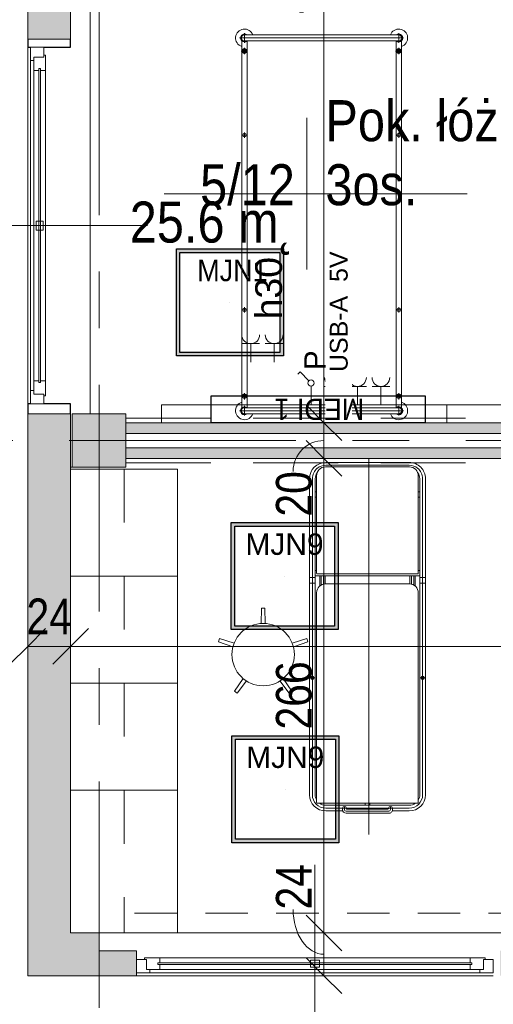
# Model space of a CAD drawing. Header units: centimetres. Extents: x -1631 to 21770, y -8842 to 3590.
# Tile 3 of 150: x -1257 to -992, y 92 to 644. Entities that reach past the tile are written whole.
import ezdxf

# ---------------------------------------------------------------- set-up
doc = ezdxf.new("R2010")
doc.units = ezdxf.units.CM
for name, pattern in [('Dash', [60, 30, -30]), ('Oś', [222.25, 127, -31.75, 31.75, -31.75]), ('Ponad', [39.688, 23.813, -15.875]), ('Ukryte', [71.438, 47.625, -23.813])]:
    doc.linetypes.add(name, pattern=pattern)
for name, color, linetype, lineweight in [('A-ANNO-DIMS', 211, 'Continuous', 13), ('A-ANNO-DIMS-100', 211, 'Continuous', 13), ('A-ANNO-NOTE', 131, 'Continuous', 9), ('A-AREA-IDEN', 2, 'Continuous', 13), ('A-DETL-HDLN', 90, 'Ukryte', 9), ('A-DETL-THIN', 151, 'Continuous', 9), ('A-FLOR-OVHD', 1, 'Ponad', 9), ('A-GLAZ', 151, 'Continuous', 13), ('A-GLAZ-IDEN', 152, 'Continuous', 13), ('A-WALL', 113, 'Continuous', 13), ('A-WALL-PATT', 111, 'Continuous', 13), ('I-FURN', 30, 'Continuous', 9), ('Q-SPCQ', 91, 'Continuous', 9), ('S-COLS', 52, 'Continuous', 13), ('S-GRID', 1, 'Continuous', 13)]:
    doc.layers.add(name, color=color, linetype=linetype, lineweight=lineweight)
doc.layers.add('E_oprawy', color=12, linetype='Continuous')
doc.styles.add('Arial', font='arial.ttf', dxfattribs={"width": 0.9, "height": 18})
doc.styles.add('Arial Narrow_5', font='ARIALN.TTF', dxfattribs={"height": 20})
doc.styles.add('Arial_11', font='arial.ttf', dxfattribs={"width": 0.85, "height": 23})
doc.styles.add('Arial_13', font='arial.ttf', dxfattribs={"height": 0.2})
doc.styles.add('Arial_4', font='arial.ttf', dxfattribs={"height": 10})
doc.styles.add('Arial_5', font='arial.ttf', dxfattribs={"height": 12})
doc.styles.add('Arial_6', font='arial.ttf', dxfattribs={"height": 15})
doc.dimstyles.new('Diagonal_1_100__0__wewnętrzne', dxfattribs={"dimscale": 30.48, "dimtxt": 20.468619, "dimasz": 0.656168, "dimexe": 0.164042, "dimexo": 0.0625, "dimgap": 0.032808, "dimtad": 1, "dimdec": 0, "dimdsep": 46, "dimtxsty": 'Arial Narrow_5', "dimblk1": 'OBLIQUE', "dimblk2": 'OBLIQUE', "dimsah": 1, "dimcen": 0.09, "dimazin": 0, "dimtfac": 1, "dimtdec": 4, "dimtix": 1, "dimtmove": 1, "dimatfit": 3, "dimfxl": 0, "dimtvp": 1, "dimtolj": 1, "dimtzin": 0, "dimarcsym": 0})
doc.dimstyles.new('Diagonal_1_100__0__wewnętrzne_1', dxfattribs={"dimscale": 30.48, "dimtxt": 20.468619, "dimasz": 0.656168, "dimexe": 0.164042, "dimexo": 0.0625, "dimgap": 0.032808, "dimtad": 1, "dimdec": 0, "dimdsep": 46, "dimtxsty": 'Arial Narrow_5', "dimblk1": 'OBLIQUE', "dimblk2": 'OBLIQUE', "dimsah": 1, "dimcen": 0.09, "dimazin": 0, "dimtfac": 1, "dimtdec": 4, "dimtix": 1, "dimtmove": 0, "dimatfit": 3, "dimfxl": 0, "dimtvp": 1, "dimtolj": 1, "dimtzin": 0, "dimarcsym": 0})
doc.dimstyles.new('Diagonal_1_100__0__wewnętrzne_2', dxfattribs={"dimscale": 30.48, "dimtxt": 20.468619, "dimasz": 0.656168, "dimexe": 0.164042, "dimexo": 0.0625, "dimgap": 0.032808, "dimtad": 1, "dimdec": 0, "dimdsep": 46, "dimtxsty": 'Arial Narrow_5', "dimblk1": 'OBLIQUE', "dimblk2": 'OBLIQUE', "dimsah": 1, "dimcen": 0.09, "dimazin": 0, "dimtfac": 1, "dimtdec": 4, "dimtix": 1, "dimtmove": 2, "dimatfit": 3, "dimfxl": 0, "dimtvp": 1, "dimtolj": 1, "dimtzin": 0, "dimarcsym": 0})

# ---------------------------------------------------------------- blocks, each defined once
blk = doc.blocks.new('M_Concrete-Square-Column - 300 x 300mm-1794509-5_piętro III __10_50 m_ - stan projektowany')
at = {"layer": 'S-COLS', "lineweight": 9}
blk.add_hatch(color=254, dxfattribs=at).paths.add_polyline_path([(15, -15), (15, 15), (-15, 15), (-15, -15)], flags=0)
for p, q in [((15, 15), (-15, 15)), ((-15, 15), (-15, -15)), ((15, -15), (15, 15)), ((-15, -15), (15, -15))]:
    blk.add_line(p, q, dxfattribs=at)
blk = doc.blocks.new('łóżko 195x90 typ FAMED _102039_ - łóżko 195x90 typ FAMED _102039_-1233017-5_piętro III __10_50 m_ - stan projektowany')
at = {"layer": 'I-FURN'}
for p, q in [((-43.25, 101.53), (-43.25, 106.98)), ((-43.25, 105.95), (43.25, 105.95)), ((43.25, 101.53), (43.25, 106.98)), ((45.97, 104.25), (-45.98, 104.25)), ((-44.75, -103.1), (-44.75, 102.61)), ((-43.25, 102.55), (43.25, 102.55)), ((-41.75, 102.55), (-41.75, -103.1)), ((41.75, 102.61), (41.75, -103.05)), ((44.75, -103.1), (44.75, 102.61)), ((-45, 96.93), (-41.5, 96.93)), ((-43.25, 95.18), (-43.25, 98.68)), ((45, 96.93), (41.5, 96.93)), ((43.25, 95.18), (43.25, 98.68)), ((-44.75, 49.81), (-41.75, 49.81)), ((-43.25, 48.31), (-43.25, 51.31)), ((44.75, 49.81), (41.75, 49.81)), ((43.25, 48.31), (43.25, 51.31)), ((-44.75, -48.19), (-41.75, -48.19)), ((-43.25, -49.69), (-43.25, -46.69)), ((44.75, -48.19), (41.75, -48.19)), ((43.25, -49.69), (43.25, -46.69)), ((-45, -96.6), (-41.5, -96.6)), ((-43.25, -94.85), (-43.25, -98.35)), ((45, -96.6), (41.5, -96.6)), ((43.25, -94.85), (43.25, -98.35)), ((-45.98, -104.75), (45.97, -104.75)), ((-43.25, -102.02), (-43.25, -107.47)), ((-43.25, -103.05), (43.25, -103.05)), ((43.25, -102.02), (43.25, -107.47)), ((-43.25, -106.45), (43.25, -106.45))]:
    blk.add_line(p, q, dxfattribs=at)
for centre, radius in [((-43.25, 96.93), 1.25), ((-43.25, 96.93), 0.8), ((43.25, 96.93), 1.25), ((43.25, 96.93), 0.8), ((-43.25, 49.81), 1), ((43.25, 49.81), 1), ((-43.25, -48.19), 1), ((43.25, -48.19), 1), ((-43.25, -96.6), 1.25), ((-43.25, -96.6), 0.8), ((43.25, -96.6), 1.25), ((43.25, -96.6), 0.8)]:
    blk.add_circle(centre, radius, dxfattribs=at)
for centre, radius, start, end in [((-43.25, 104.25), 5, 19.8769, 252.5424), ((-43.25, 104.25), 2.23, 49.8221, 310.1779), ((-43.25, 104.25), 1.93, 62.0207, 297.9793), ((-43.25, 104.25), 1.7, 90, 270), ((43.25, 104.25), 5, 287.4576, 160.1231), ((43.25, 104.25), 2.23, 229.8221, 130.1779), ((43.25, 104.25), 1.93, 242.0207, 117.9793), ((43.25, 104.25), 1.7, 270, 90), ((-43.25, -104.75), 5, 107.4576, 340.1231), ((-43.25, -104.75), 2.23, 47.6113, 310.1779), ((-43.25, -104.75), 1.93, 62.0207, 297.9793), ((-43.25, -104.75), 1.7, 90, 270), ((43.25, -104.75), 5, 199.8769, 72.5424), ((43.25, -104.75), 2.23, 229.8221, 130.1779), ((43.25, -104.75), 1.93, 242.0207, 117.9793), ((43.25, -104.75), 1.7, 270, 90)]:
    blk.add_arc(centre, radius, start, end, dxfattribs=at)
blk = doc.blocks.new('Blat - Blat-2328147-5_piętro III __10_50 m_ - stan projektowany')
at = {"layer": 'I-FURN', "linetype": 'Dash'}
for p, q in [((260, 0), (260, -30)), ((260, -30), (0, -30))]:
    blk.add_line(p, q, dxfattribs=at)
blk = doc.blocks.new('Blat - Blat-V6-5_piętro III __10_50 m_ - stan projektowany')
at = {"layer": 'I-FURN'}
for p, q in [((80, 0), (80, -60)), ((80, -60), (0, -60))]:
    blk.add_line(p, q, dxfattribs=at)
blk = doc.blocks.new('Blat - Blat-2328141-5_piętro III __10_50 m_ - stan projektowany')
at = {"layer": 'I-FURN'}
for p, q in [((0, -60), (0, 0)), ((60, 0), (60, -60)), ((60, -60), (0, -60))]:
    blk.add_line(p, q, dxfattribs=at)
blk = doc.blocks.new('stół zabiegowy SZ-02 198x65 - stół zabiegowy SZ-02 198x65-V10-5_piętro III __10_50 m_ - stan projektowany')
at = {"layer": 'Q-SPCQ'}
for p, q in [((74.99, 33.26), (-102.21, 33.26)), ((16.4, 33.26), (16.4, 30.06)), ((19.59, 33.26), (19.59, 30.06)), ((-107, -27.24), (-107, 28.76)), ((11.01, 29.26), (-106.5, 29.26)), ((74.99, 31.66), (-102.21, 31.66)), ((-102.21, 30.06), (74.99, 30.06)), ((-36.68, 33.06), (-36.68, 30.26)), ((20.59, -28.54), (20.59, 30.06)), ((21.58, 28.85), (21.58, -27.24)), ((76.59, 29.35), (22.08, 29.35)), ((23.59, 30.06), (23.59, 29.35)), ((64.59, 30.06), (64.59, 29.35)), ((67.59, 29.35), (67.59, 30.06)), ((-111.31, 24.16), (-111.31, 14.62)), ((-109.71, 24.16), (-109.71, 0.76)), ((-108.11, 24.16), (-108.11, -22.64)), ((20.59, 27.56), (14.77, 27.56)), ((20.59, 26.76), (15.34, 26.76)), ((15.89, 25.36), (20.59, 25.36)), ((16, 24.56), (20.59, 24.56)), ((16.01, -22.74), (16.01, 24.26)), ((81.59, -22.74), (81.59, 24.35)), ((82.49, 24.16), (82.49, -22.64)), ((84.09, 24.16), (84.09, -22.64)), ((-112.56, -11.24), (-112.56, 12.76)), ((-111.46, 12.66), (-111.46, -11.14)), ((-110.56, 14.76), (-109.71, 14.76)), ((-110.46, 13.66), (-109.11, 13.66)), ((-110.36, -10.84), (-110.36, 12.36)), ((-110.16, 12.56), (-109.71, 12.56)), ((-124.56, 0), (86.35, 0)), ((-109.71, 0.76), (-109.71, -22.64)), ((-108.11, 2.01), (-107, 2.01)), ((-108.11, -0.49), (-107, -0.49)), ((-110.16, -11.04), (-109.71, -11.04)), ((-111.31, -22.64), (-111.31, -13.09)), ((-110.56, -13.24), (-109.71, -13.24)), ((-110.46, -12.14), (-109.11, -12.14)), ((20.59, -26.04), (14.77, -26.04)), ((20.59, -25.24), (15.34, -25.24)), ((15.89, -23.84), (20.59, -23.84)), ((16, -23.04), (20.59, -23.04)), ((-106.5, -27.74), (11.01, -27.74)), ((-102.21, -28.54), (74.99, -28.54)), ((74.99, -30.14), (-102.21, -30.14)), ((74.99, -31.74), (-102.21, -31.74)), ((-36.68, -31.54), (-36.68, -28.74)), ((16.4, -31.74), (16.4, -28.54)), ((19.59, -31.74), (19.59, -28.54)), ((22.08, -27.74), (76.59, -27.74)), ((23.59, -28.54), (23.59, -27.82)), ((64.59, -28.54), (64.59, -27.82)), ((67.59, -27.82), (67.59, -28.54))]:
    blk.add_line(p, q, dxfattribs=at)
for centre, radius in [((-36.68, 31.66), 0.999), ((-36.68, 31.66), 0.727), ((-36.68, -30.14), 0.999), ((-36.68, -30.14), 0.727)]:
    blk.add_circle(centre, radius, dxfattribs=at)
for centre, radius, start, end in [((-102.21, 24.16), 9.1, 90, 180), ((74.99, 24.16), 9.1, 0, 90), ((-102.21, 24.16), 7.5, 90, 180), ((-102.21, 24.16), 5.9, 144.3302, 180), ((-106.5, 28.76), 0.5, 90, 180), ((-102.21, 24.16), 5.9, 90, 120.1847), ((11.01, 24.26), 5, 360, 90), ((22.08, 28.85), 0.5, 90, 180), ((74.99, 24.16), 7.5, 38.9891, 90), ((74.99, 24.16), 5.9, 55.7775, 90), ((76.59, 24.35), 5, 360, 90), ((74.99, 24.16), 7.5, 0, 38.7517), ((-110.56, 12.76), 2, 90, 180), ((-110.46, 12.66), 1, 90, 180), ((-110.16, 12.36), 0.2, 90, 180), ((-109.95, 13.66), 1.13, 282.5834, 77.4166), ((-110.56, -11.24), 2, 174.2608, 270), ((-109.95, -12.14), 1.13, 282.5834, 77.4166), ((-110.46, -11.14), 1, 180, 270), ((-102.21, -22.64), 9.1, 180, 270), ((-102.21, -22.64), 7.5, 180, 270), ((-102.21, -22.64), 5.9, 180, 215.6698), ((-106.5, -27.24), 0.5, 180, 270), ((11.01, -22.74), 5, 270, 0), ((22.08, -27.24), 0.5, 180, 270), ((74.99, -22.64), 9.1, 270, 0), ((74.99, -22.64), 7.5, 270, 321.0109), ((74.99, -22.64), 5.9, 270, 304.2225), ((76.59, -22.74), 5, 270, 360), ((74.99, -22.64), 7.5, 321.2483, 0), ((-102.21, -22.64), 5.9, 239.8153, 270)]:
    blk.add_arc(centre, radius, start, end, dxfattribs=at)
blk = doc.blocks.new('stołek obrotowy WG-03 śr_32cm - stołek obrotowy WG-03 śr_32cm-850736-5_piętro III __10_50 m_ - stan projektowany')
at = {"layer": 'Q-SPCQ'}
for p, q in [((-1, 26.05), (-1.11, 17.46)), ((1, 26.05), (-1, 26.05)), ((1.11, 17.46), (1, 26.05)), ((-24.46, 9), (-25.08, 7.1)), ((-25.08, 7.1), (-16.95, 4.34)), ((-16.27, 6.45), (-24.46, 9)), ((24.46, 9), (16.27, 6.45)), ((16.95, 4.34), (25.08, 7.1)), ((25.08, 7.1), (24.46, 9)), ((-11.16, -13.48), (-16.12, -20.48)), ((-14.5, -21.66), (-9.37, -14.78)), ((9.37, -14.78), (14.5, -21.66)), ((16.12, -20.48), (11.16, -13.48)), ((-16.12, -20.48), (-14.5, -21.66)), ((14.5, -21.66), (16.12, -20.48))]:
    blk.add_line(p, q, dxfattribs=at)
blk.add_circle((0, 0), 17.5, dxfattribs=at)
blk = doc.blocks.new('Panel Gazowo Oswietleniowy 2 - Type 1-2423792-5_piętro III __10_50 m_ - stan projektowany')
at = {"layer": 'Q-SPCQ'}
for p, q in [((-112.5, 47.33), (-102.5, 47.33)), ((-107.5, 47.33), (-107.5, 37)), ((-99.33, 47.33), (-89.33, 47.33)), ((-94.33, 47.33), (-94.33, 37)), ((47.5, 47.33), (57.5, 47.33)), ((52.5, 47.33), (52.5, 37)), ((60.67, 47.33), (70.67, 47.33)), ((65.67, 47.33), (65.67, 37)), ((-79.82, 31.43), (-81.13, 30.12)), ((-74.88, 26.48), (-79.82, 31.43)), ((80.18, 31.43), (78.87, 30.12)), ((85.12, 26.48), (80.18, 31.43)), ((-73.64, 13), (-73.64, 23.5)), ((-66.13, 23.33), (-56.13, 23.33)), ((-61.13, 23.33), (-61.13, 13)), ((-52.67, 23.33), (-42.67, 23.33)), ((-47.67, 23.33), (-47.67, 13)), ((-39.5, 23.33), (-29.5, 23.33)), ((-34.5, 23.33), (-34.5, 13)), ((86.36, 13), (86.36, 23.5)), ((93.87, 23.33), (103.87, 23.33)), ((98.87, 23.33), (98.87, 13)), ((107.33, 23.33), (117.33, 23.33)), ((112.33, 23.33), (112.33, 13)), ((120.5, 23.33), (130.5, 23.33)), ((125.5, 23.33), (125.5, 13)), ((-157.5, 3), (-157.5, 13)), ((-157.5, 13), (182.5, 13)), ((182.5, 13), (182.5, 3))]:
    blk.add_line(p, q, dxfattribs=at)
for centre in [(-73.64, 25.25), (86.36, 25.25)]:
    blk.add_circle(centre, 1.75, dxfattribs=at)
for centre, end in [((-107.5, 52.33), 0), ((-94.33, 52.33), 0), ((52.5, 52.33), 0), ((65.67, 52.33), 0), ((-61.13, 28.33), 360), ((-47.67, 28.33), 360), ((-34.5, 28.33), 360), ((98.87, 28.33), 360), ((112.33, 28.33), 360), ((125.5, 28.33), 360)]:
    blk.add_arc(centre, 5, 180, end, dxfattribs=at)
blk = doc.blocks.new('Okno - automatyczna etykieta - 200x165 _projektowane_-2617392-5_piętro III __10_50 m_ - stan projektowany')
at = {"layer": 'A-GLAZ'}
for p, q in [((-92.5, 10.5), (-100, 10.5)), ((-100, 10.5), (-100, 3)), ((-100, 10.5), (100, 10.5)), ((-87, 8.5), (-94.5, 8.5)), ((-94.5, 8.5), (-94.5, 3)), ((-94.5, 3), (-94.5, 8.5)), ((-94.5, 8.5), (-92.5, 8.5)), ((-92.5, 8.5), (-92.5, 10.5)), ((92.5, 10.5), (-92.5, 10.5)), ((88, 5.75), (-88, 5.75)), ((-88, 5.75), (-88, 4.75)), ((-88, 4.75), (-88, 5.75)), ((-88, 5.75), (-87, 5.75)), ((-87, 5.75), (-87, 8.5)), ((87, 8.5), (-87, 8.5)), ((2.5, 7.25), (-2.5, 7.25)), ((-2.5, 7.25), (-2.5, 3.25)), ((2.5, 3.25), (2.5, 7.25)), ((94.5, 8.5), (87, 8.5)), ((87, 8.5), (87, 5.75)), ((87, 5.75), (88, 5.75)), ((88, 4.75), (88, 5.75)), ((88, 5.75), (88, 4.75)), ((100, 10.5), (92.5, 10.5)), ((92.5, 10.5), (92.5, 8.5)), ((92.5, 8.5), (94.5, 8.5)), ((94.5, 3), (94.5, 8.5)), ((94.5, 8.5), (94.5, 3)), ((100, 3), (100, 10.5)), ((-100, 3), (-94.5, 3)), ((-94.5, 3), (-95.5, 3)), ((-95.5, 3), (-95.5, 2)), ((-95.5, 2), (-87, 2)), ((-88, 4.75), (88, 4.75)), ((-87, 4.75), (-88, 4.75)), ((-87, 2), (-87, 4.75)), ((87, 2), (-87, 2)), ((-2.5, 3.25), (2.5, 3.25)), ((87, 4.75), (87, 2)), ((88, 4.75), (87, 4.75)), ((87, 2), (95.5, 2)), ((95.5, 3), (94.5, 3)), ((94.5, 3), (100, 3)), ((95.5, 2), (95.5, 3))]:
    blk.add_line(p, q, dxfattribs=at)
blk = doc.blocks.new('Okno - automatyczna etykieta - 200x165 _projektowane_-2622696-5_piętro III __10_50 m_ - stan projektowany')
at = {"layer": 'A-GLAZ'}
for p, q in [((-100, 2), (-94.5, 2)), ((-100, -5.5), (-100, 2)), ((-95.5, 3), (-87, 3)), ((-95.5, 2), (-95.5, 3)), ((-94.5, 2), (-95.5, 2)), ((-94.5, -3.5), (-94.5, 2)), ((-94.5, 2), (-94.5, -3.5)), ((-88, -0.75), (-88, 0.25)), ((-88, 0.25), (88, 0.25)), ((-88, 0.25), (-88, -0.75)), ((-87, 0.25), (-88, 0.25)), ((-87, 3), (-87, 0.25)), ((87, 3), (-87, 3)), ((-2.5, -2.25), (-2.5, 1.75)), ((-2.5, 1.75), (2.5, 1.75)), ((2.5, 1.75), (2.5, -2.25)), ((87, 3), (95.5, 3)), ((87, 0.25), (87, 3)), ((88, 0.25), (87, 0.25)), ((88, 0.25), (88, -0.75)), ((88, -0.75), (88, 0.25)), ((94.5, 2), (94.5, -3.5)), ((95.5, 2), (94.5, 2)), ((94.5, 2), (100, 2)), ((94.5, -3.5), (94.5, 2)), ((95.5, 3), (95.5, 2)), ((100, 2), (100, -5.5)), ((-92.5, -5.5), (-100, -5.5)), ((-100, -5.5), (100, -5.5)), ((-87, -3.5), (-94.5, -3.5)), ((-94.5, -3.5), (-92.5, -3.5)), ((-92.5, -3.5), (-92.5, -5.5)), ((92.5, -5.5), (-92.5, -5.5)), ((88, -0.75), (-88, -0.75)), ((-88, -0.75), (-87, -0.75)), ((-87, -0.75), (-87, -3.5)), ((87, -3.5), (-87, -3.5)), ((2.5, -2.25), (-2.5, -2.25)), ((87, -0.75), (88, -0.75)), ((87, -3.5), (87, -0.75)), ((94.5, -3.5), (87, -3.5)), ((92.5, -3.5), (94.5, -3.5)), ((92.5, -5.5), (92.5, -3.5)), ((100, -5.5), (92.5, -5.5))]:
    blk.add_line(p, q, dxfattribs=at)
blk = doc.blocks.new('DIMBLOCK24-5_piętro III __10_50 m_ - stan projektowany')
at = {"layer": 'A-ANNO-DIMS-100', "transparency": 16777216}
for p, q in [((-1086.6, 132.33), (-1096.6, 142.33)), ((-1091.6, 132.33), (-1081.6, 132.33)), ((-1086.6, 132.33), (-1091.6, 132.33)), ((-1086.6, 108.33), (-1086.6, 132.33)), ((-1086.6, 132.33), (-1076.6, 122.33)), ((-1086.6, 108.33), (-1096.6, 118.33)), ((-1091.6, 108.33), (-1081.6, 108.33)), ((-1086.6, 108.33), (-1091.6, 108.33)), ((-1086.6, 108.33), (-1076.6, 98.33))]:
    blk.add_line(p, q, dxfattribs=at)
blk.add_ellipse((-1086.6, 145.42), major_axis=(0, 25.09), ratio=0.687265, start_param=1.570796, end_param=3.141593, dxfattribs=at)
at = {"layer": 'A-ANNO-DIMS-100', "color": 0, "transparency": 16777216, "insert": (-1113.45, 145.42), "char_height": 20, "width": 30.4105, "attachment_point": 1, "rotation": 90, "line_spacing_factor": 0.974696, "style": 'Arial Narrow_5'}
blk.add_mtext('24', dxfattribs=at)
blk = doc.blocks.new('_Oblique')
at = {"color": 0, "linetype": 'ByBlock', "lineweight": -2}
blk.add_line((-0.5, -0.5), (0.5, 0.5), dxfattribs=at)
blk = doc.blocks.new('DIMBLOCK25-5_piętro III __10_50 m_ - stan projektowany')
at = {"layer": 'A-ANNO-DIMS-100', "transparency": 16777216}
for p, q in [((-1086.6, 398.33), (-1096.6, 408.33)), ((-1091.6, 398.33), (-1081.6, 398.33)), ((-1086.6, 398.33), (-1091.6, 398.33)), ((-1086.6, 132.33), (-1086.6, 398.33)), ((-1086.6, 398.33), (-1076.6, 388.33)), ((-1086.6, 132.33), (-1096.6, 142.33)), ((-1091.6, 132.33), (-1081.6, 132.33)), ((-1086.6, 132.33), (-1091.6, 132.33)), ((-1086.6, 132.33), (-1076.6, 122.33))]:
    blk.add_line(p, q, dxfattribs=at)
at = {"layer": 'A-ANNO-DIMS-100', "color": 0, "transparency": 16777216, "insert": (-1113.45, 246.32), "char_height": 20, "width": 45.6158, "attachment_point": 1, "rotation": 90, "line_spacing_factor": 0.974696, "style": 'Arial Narrow_5'}
blk.add_mtext('266', dxfattribs=at)
blk = doc.blocks.new('DIMBLOCK26-5_piętro III __10_50 m_ - stan projektowany')
at = {"layer": 'A-ANNO-DIMS-100', "transparency": 16777216}
for p, q in [((-1086.6, 418.33), (-1096.6, 428.33)), ((-1091.6, 418.33), (-1081.6, 418.33)), ((-1086.6, 418.33), (-1091.6, 418.33)), ((-1086.6, 398.33), (-1086.6, 418.33)), ((-1086.6, 418.33), (-1076.6, 408.33)), ((-1086.6, 398.33), (-1096.6, 408.33)), ((-1091.6, 398.33), (-1081.6, 398.33)), ((-1086.6, 398.33), (-1091.6, 398.33)), ((-1086.6, 398.33), (-1076.6, 388.33))]:
    blk.add_line(p, q, dxfattribs=at)
blk.add_ellipse((-1086.6, 391.03), major_axis=(0, 17.3), ratio=0.996788, start_param=0, end_param=1.570796, dxfattribs=at)
at = {"layer": 'A-ANNO-DIMS-100', "color": 0, "transparency": 16777216, "insert": (-1113.45, 365.68), "char_height": 20, "width": 30.4105, "attachment_point": 1, "rotation": 90, "line_spacing_factor": 0.974696, "style": 'Arial Narrow_5'}
blk.add_mtext('20', dxfattribs=at)
blk = doc.blocks.new('DIMBLOCK27-5_piętro III __10_50 m_ - stan projektowany')
at = {"layer": 'A-ANNO-DIMS-100', "transparency": 16777216}
for p, q in [((-1086.6, 873.33), (-1096.6, 883.33)), ((-1091.6, 873.33), (-1081.6, 873.33)), ((-1086.6, 873.33), (-1091.6, 873.33)), ((-1086.6, 418.33), (-1086.6, 873.33)), ((-1086.6, 873.33), (-1076.6, 863.33)), ((-1086.6, 418.33), (-1096.6, 428.33)), ((-1091.6, 418.33), (-1081.6, 418.33)), ((-1086.6, 418.33), (-1091.6, 418.33)), ((-1086.6, 418.33), (-1076.6, 408.33))]:
    blk.add_line(p, q, dxfattribs=at)
at = {"layer": 'A-ANNO-DIMS-100', "color": 0, "transparency": 16777216, "insert": (-1113.45, 647.61), "char_height": 20, "width": 45.6158, "attachment_point": 1, "rotation": 90, "line_spacing_factor": 0.974696, "style": 'Arial Narrow_5'}
blk.add_mtext('455', dxfattribs=at)
blk = doc.blocks.new('DIMBLOCK174-5_piętro III __10_50 m_ - stan projektowany')
at = {"layer": 'A-ANNO-DIMS-100', "transparency": 16777216}
for p, q in [((-1228.62, 292.9), (-1218.62, 302.9)), ((-567.62, 292.9), (-557.62, 302.9)), ((-1228.62, 292.9), (-1238.62, 282.9)), ((-1228.62, 287.9), (-1228.62, 297.9)), ((-567.62, 292.9), (-1228.62, 292.9)), ((-1228.62, 292.9), (-1228.62, 287.9)), ((-567.62, 292.9), (-577.62, 282.9)), ((-567.62, 287.9), (-567.62, 297.9)), ((-567.62, 292.9), (-567.62, 287.9))]:
    blk.add_line(p, q, dxfattribs=at)
at = {"layer": 'A-ANNO-DIMS-100', "color": 0, "transparency": 16777216, "insert": (-950.55, 319.75), "char_height": 20, "width": 45.6158, "attachment_point": 1, "line_spacing_factor": 0.974696, "style": 'Arial Narrow_5'}
blk.add_mtext('661', dxfattribs=at)
blk = doc.blocks.new('DIMBLOCK175-5_piętro III __10_50 m_ - stan projektowany')
at = {"layer": 'A-ANNO-DIMS-100', "transparency": 16777216}
for p, q in [((-1252.62, 292.9), (-1242.62, 302.9)), ((-1228.62, 292.9), (-1218.62, 302.9)), ((-1252.62, 292.9), (-1262.62, 282.9)), ((-1252.62, 287.9), (-1252.62, 297.9)), ((-1228.62, 292.9), (-1252.62, 292.9)), ((-1252.62, 292.9), (-1252.62, 287.9)), ((-1228.62, 292.9), (-1238.62, 282.9)), ((-1228.62, 287.9), (-1228.62, 297.9)), ((-1228.62, 292.9), (-1228.62, 287.9))]:
    blk.add_line(p, q, dxfattribs=at)
at = {"layer": 'A-ANNO-DIMS-100', "color": 0, "transparency": 16777216, "insert": (-1253.29, 319.75), "char_height": 20, "width": 30.4105, "attachment_point": 1, "line_spacing_factor": 0.974696, "style": 'Arial Narrow_5'}
blk.add_mtext('24', dxfattribs=at)
blk = doc.blocks.new('METKA_POMIESZCZENIA2 - Rozbudowana - bez ramki-2396678-5_piętro III __10_50 m_ - stan projektowany')
at = {"layer": 'A-AREA-IDEN'}
for p, q in [((0, 0.425), (0, 0)), ((0.0976, 0), (-0.8, 0)), ((-0.8, 0), (0.9, 0)), ((0, 0), (0, -0.425))]:
    blk.add_line(p, q, dxfattribs=at)
blk = doc.blocks.new('Okno_LD_typ 100 - metka _ wys_parapetu-2491833-5_piętro III __10_50 m_ - stan projektowany')
at = {"layer": 'A-GLAZ-IDEN'}
blk.add_line((0, 1.8925), (0, -0.3919), dxfattribs=at)
blk.add_circle((0, -0.0919), 0.3, dxfattribs=at)
at = {"layer": 'A-GLAZ-IDEN', "insert": (0.4711, 0.6634), "char_height": 0.2, "width": 0.48783, "attachment_point": 3, "rotation": 90, "line_spacing_factor": 0.936439, "style": 'Arial_13', "bg_fill": 3, "box_fill_scale": 1.25, "bg_fill_color": 256, "bg_fill_true_color": 13158600, "bg_fill_transparency": 0}
blk.add_mtext('\\pxqr,t6.35,12.7,19.05,25.4,31.75,38.1,44.45,50.8,57.15,63.5,69.85,76.2,82.55,88.9,95.25,101.6,107.95,114.3,120.65,127,133.35,139.7,146.05,152.4,158.75,165.1,171.45,177.8,184.15,190.5,196.85,203.2;{hp= }', dxfattribs=at)
blk = doc.blocks.new('MEDI_1')
at = {"layer": 'E_oprawy'}
blk.add_lwpolyline([(0, 0), (0, 15), (120, 15), (120, 0)], close=True, dxfattribs=at)
at = {"layer": 'E_oprawy', "color": 4, "style": 'Arial', "width": 0.9}
blk.add_text('MEDI 1', height=12, rotation=180, dxfattribs=at).set_placement((85.78, 13.45))
blk = doc.blocks.new('MJN1')
at = {"layer": 'E_oprawy', "linetype": 'ByBlock'}
h = blk.add_hatch(color=256, dxfattribs=at)
h.paths.add_polyline_path([(-30, -30), (-30, 30), (30, 30), (30, -30)])
h.paths.add_polyline_path([(-28, -28), (-28, 28), (28, 28), (28, -28)], flags=16)
for points in [[(-30, -30), (-30, 30), (30, 30), (30, -30)], [(-28, -28), (-28, 28), (28, 28), (28, -28)]]:
    blk.add_lwpolyline(points, close=True, dxfattribs=at)
blk.add_circle((0, 0), 0.0000001, dxfattribs=at)
at = {"layer": 'E_oprawy', "color": 4, "style": 'Arial', "width": 0.9}
blk.add_text('MJN1', height=12, dxfattribs=at).set_placement((-18.29, 11.9))
blk = doc.blocks.new('MJN9')
at = {"layer": 'E_oprawy', "linetype": 'ByBlock'}
h = blk.add_hatch(color=256, dxfattribs=at)
h.paths.add_polyline_path([(-30, -30), (-30, 30), (30, 30), (30, -30)])
h.paths.add_polyline_path([(-28, -28), (-28, 28), (28, 28), (28, -28)], flags=16)
for points in [[(-30, -30), (-30, 30), (30, 30), (30, -30)], [(-28, -28), (-28, 28), (28, 28), (28, -28)]]:
    blk.add_lwpolyline(points, close=True, dxfattribs=at)
blk.add_circle((0, 0), 0.0000001, dxfattribs=at)
at = {"layer": 'E_oprawy', "color": 4, "style": 'Arial'}
blk.add_text('MJN9', height=12, dxfattribs=at).set_placement((-21.96, 11.9))

msp = doc.modelspace()

# ---------------------------------------------------------------- hatches: boundary and pattern name
at = {"layer": 'A-WALL-PATT'}
h = msp.add_hatch(color=9, dxfattribs=at)
h.paths.add_polyline_path([(-1228.62, 393.33), (-1228.62, 423.33), (-1252.62, 423.33), (-1252.62, 393.33)], flags=0)
h.paths.add_polyline_path([(-1252.62, 633.33), (-1228.62, 633.33), (-1228.62, 663.33), (-1252.62, 663.33)], flags=0)
h.paths.add_polyline_path([(-1228.62, 873.33), (-1228.62, 903.33), (-1252.62, 903.33), (-1252.62, 873.33)], flags=0)
h.paths.add_polyline_path([(-1228.62, 1113.33), (-1228.62, 1143.33), (-1252.62, 1143.33), (-1252.62, 1113.33)], flags=0)
h.paths.add_polyline_path([(-1228.62, 1353.33), (-1228.62, 1383.33), (-1252.62, 1383.33), (-1252.62, 1353.33)], flags=0)
for points in [[(-720.62, 412.33), (-720.62, 418.33), (-1197.62, 418.33), (-1197.62, 412.33), (-1083.22, 412.33)], [(-720.62, 398.33), (-720.62, 404.33), (-1197.62, 404.33), (-1197.62, 398.33), (-1083.22, 398.33)], [(-1252.62, 132.33), (-1228.62, 132.33), (-1228.62, 393.33), (-1252.62, 393.33), (-1252.62, 234.48)], [(-1252.62, 108.33), (-1212.62, 108.33), (-1212.62, 132.33), (-1252.62, 132.33)]]:
    msp.add_hatch(color=9, dxfattribs=at).paths.add_polyline_path(points, flags=0)
h = msp.add_hatch(color=9, dxfattribs=at)
h.paths.add_polyline_path([(-1212.62, 108.33), (-1191.62, 108.33), (-1191.62, 122.33), (-1212.62, 122.33), (-1212.62, 109.83)], flags=0)
h.paths.add_polyline_path([(-987.62, 108.33), (-917.62, 108.33), (-917.62, 122.33), (-987.62, 122.33)], flags=0)
h.paths.add_polyline_path([(-692.62, 108.33), (-692.62, 122.33), (-713.62, 122.33), (-713.62, 108.33), (-709.5, 108.33)], flags=0)

# ---------------------------------------------------------------- linework, layer by layer
at = {"layer": 'A-DETL-HDLN'}
msp.add_line((-1197.62, 395.83), (1172.38, 395.83), dxfattribs=at)
at = {"layer": 'A-DETL-THIN'}
for p, q in [((-1212.62, 393.33), (-1212.62, 423.33)), ((-1197.62, 408.33), (-1227.62, 408.33))]:
    msp.add_line(p, q, dxfattribs=at)
at = {"layer": 'A-FLOR-OVHD'}
msp.add_line((-692.62, 143.33), (-1197.62, 143.33), dxfattribs=at)
at = {"layer": 'A-WALL', "lineweight": 9}
for p, q in [((-1217.62, 873.33), (-1217.62, 423.33)), ((-1252.62, 663.33), (-1252.62, 633.33)), ((-1228.62, 633.33), (-1228.62, 663.33)), ((-1252.62, 428.83), (-1252.62, 628.83)), ((-1252.62, 423.33), (-1252.62, 108.33)), ((-1228.62, 132.33), (-1228.62, 423.33)), ((-627.62, 418.33), (-1197.62, 418.33)), ((-1197.62, 412.33), (-720.62, 412.33)), ((-720.62, 404.33), (-1197.62, 404.33)), ((-1197.62, 398.33), (-708.62, 398.33)), ((-1228.62, 393.33), (-1227.62, 393.33)), ((-1228.62, 132.33), (-567.62, 132.33)), ((-1212.62, 122.33), (-1212.62, 132.33)), ((-1191.62, 122.33), (-1212.62, 122.33)), ((-1191.62, 117.33), (-1191.62, 122.33)), ((-991.62, 108.33), (-1252.62, 108.33)), ((-1191.62, 108.33), (-1191.62, 109.83))]:
    msp.add_line(p, q, dxfattribs=at)
at = {"layer": 'A-WALL'}
for p, q in [((-1252.62, 633.33), (-1228.62, 633.33)), ((-1228.62, 423.33), (-1252.62, 423.33))]:
    msp.add_line(p, q, dxfattribs=at)
at = {"layer": 'A-WALL', "color": 7, "lineweight": 25}
for p, q in [((-1252.62, 633.33), (-1252.62, 628.83)), ((-1228.62, 628.83), (-1228.62, 633.33)), ((-1252.62, 628.83), (-1251.12, 628.83)), ((-1243.62, 628.83), (-1228.62, 628.83)), ((-1251.12, 428.83), (-1252.62, 428.83)), ((-1252.62, 428.83), (-1252.62, 423.33)), ((-1228.62, 428.83), (-1243.62, 428.83)), ((-1228.62, 423.33), (-1228.62, 428.83))]:
    msp.add_line(p, q, dxfattribs=at)
at = {"layer": 'S-GRID', "linetype": 'Oś'}
for p, q in [((-1212.62, 2884.27), (-1212.62, 27.13)), ((1342.46, 408.33), (-1368.76, 408.33))]:
    msp.add_line(p, q, dxfattribs=at)

# ---------------------------------------------------------------- block references
at = {"layer": 'A-GLAZ', "rotation": 89.9999999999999}
msp.add_blockref('Okno - automatyczna etykieta - 200x165 _projektowane_-2617392-5_piętro III __10_50 m_ - stan projektowany', (-1240.62, 528.83), dxfattribs=at)
at = {"layer": 'A-GLAZ'}
msp.add_blockref('Okno - automatyczna etykieta - 200x165 _projektowane_-2622696-5_piętro III __10_50 m_ - stan projektowany', (-1091.62, 115.33), dxfattribs=at)
at = {"layer": 'E_oprawy', "color": 2}
for p in [(-1108.58, 332.33), (-1108.17, 212.87)]:
    msp.add_blockref('MJN9', p, dxfattribs=at)
at = {"layer": 'I-FURN'}
msp.add_blockref('łóżko 195x90 typ FAMED _102039_ - łóżko 195x90 typ FAMED _102039_-1233017-5_piętro III __10_50 m_ - stan projektowany', (-1087.87, 529.77), dxfattribs=at)
at = {"layer": 'I-FURN', "linetype": 'Dash', "rotation": 90.00000000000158}
msp.add_blockref('Blat - Blat-2328147-5_piętro III __10_50 m_ - stan projektowany', (-1228.62, 132.33), dxfattribs=at)
at = {"layer": 'I-FURN', "rotation": 90.00000000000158}
for name, p in [('Blat - Blat-2328141-5_piętro III __10_50 m_ - stan projektowany', (-1228.62, 332.33)), ('Blat - Blat-2328141-5_piętro III __10_50 m_ - stan projektowany', (-1228.62, 272.33)), ('Blat - Blat-2328141-5_piętro III __10_50 m_ - stan projektowany', (-1228.62, 212.33)), ('Blat - Blat-V6-5_piętro III __10_50 m_ - stan projektowany', (-1228.62, 132.33))]:
    msp.add_blockref(name, p, dxfattribs=at)
at = {"layer": 'Q-SPCQ'}
for name, p in [('Panel Gazowo Oswietleniowy 2 - Type 1-2423792-5_piętro III __10_50 m_ - stan projektowany', (-1020.12, 415.33)), ('Panel Gazowo Oswietleniowy 2 - Type 1-2423792-5_piętro III __10_50 m_ - stan projektowany', (-860.12, 415.33)), ('stołek obrotowy WG-03 śr_32cm - stołek obrotowy WG-03 śr_32cm-850736-5_piętro III __10_50 m_ - stan projektowany', (-1120.62, 288.33))]:
    msp.add_blockref(name, p, dxfattribs=at)
at = {"layer": 'Q-SPCQ', "rotation": 90.00000000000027}
msp.add_blockref('stół zabiegowy SZ-02 198x65 - stół zabiegowy SZ-02 198x65-V10-5_piętro III __10_50 m_ - stan projektowany', (-1061.39, 311.97), dxfattribs=at)
at = {"layer": 'S-COLS', "lineweight": 9}
msp.add_blockref('M_Concrete-Square-Column - 300 x 300mm-1794509-5_piętro III __10_50 m_ - stan projektowany', (-1212.62, 408.33), dxfattribs=at)

# ---------------------------------------------------------------- texts
at = {"layer": 'A-AREA-IDEN', "insert": (-1102.85, 539.92), "char_height": 23, "width": 52.87, "attachment_point": 9, "line_spacing_factor": 0.936439, "style": 'Arial_11'}
msp.add_mtext('\\pxqr,t3.69565,7.3913,11.08696,14.78261,18.47826,22.17391,25.86957,29.56522,33.26087,36.95652,40.65217,44.34783,48.04348,51.73913,55.43478,59.13043,62.82609,66.52174,70.21739,73.91304,77.6087,81.30435,85,88.69565,92.3913,96.08696,99.78261,103.47826,107.17391,110.86957,114.56522,118.26087;{5/12}', dxfattribs=at)

# ---------------------------------------------------------------- dimensions: what is measured, and where the dimension line sits
at = {"layer": 'A-ANNO-DIMS'}
dim = msp.add_linear_dim(base=(-1086.6, 398.33), p1=(-1091.6, 132.33), p2=(-1091.6, 398.33), angle=90, dimstyle='Diagonal_1_100__0__wewnętrzne_1', override={"dimpost": '<>', "dimfxl": 266}, dxfattribs=at)
dim.commit()
dim.dimension.update_dxf_attribs({"geometry": 'DIMBLOCK25-5_piętro III __10_50 m_ - stan projektowany', "text_midpoint": (-1097.81, 265.33)})
dim = msp.add_linear_dim(base=(-1252.62, 292.9), p1=(-1228.62, 287.9), p2=(-1252.62, 287.9), dimstyle='Diagonal_1_100__0__wewnętrzne_1', override={"dimpost": '<>', "dimfxl": 24}, dxfattribs=at)
dim.commit()
dim.dimension.update_dxf_attribs({"geometry": 'DIMBLOCK175-5_piętro III __10_50 m_ - stan projektowany', "text_midpoint": (-1240.62, 303.94)})
dim = msp.add_linear_dim(base=(-1228.62, 292.9), p1=(-567.62, 287.9), p2=(-1228.62, 287.9), dimstyle='Diagonal_1_100__0__wewnętrzne_2', override={"dimpost": '<>', "dimfxl": 661}, dxfattribs=at)
dim.commit()
dim.dimension.update_dxf_attribs({"geometry": 'DIMBLOCK174-5_piętro III __10_50 m_ - stan projektowany', "text_midpoint": (-927.74, 306.41), "dimtype": 160, "text_rotation": 360})
dim = msp.add_linear_dim(base=(-1086.6, 132.33), p1=(-1091.6, 108.33), p2=(-1091.6, 132.33), angle=90, dimstyle='Diagonal_1_100__0__wewnętrzne', override={"dimpost": '<>', "dimfxl": 24}, dxfattribs=at)
dim.commit()
dim.dimension.update_dxf_attribs({"geometry": 'DIMBLOCK24-5_piętro III __10_50 m_ - stan projektowany', "text_midpoint": (-1100.12, 160.62), "dimtype": 160, "text_rotation": 90})

# ---------------------------------------------------------------- next in the draw order: block references
at = {"layer": 'A-GLAZ-IDEN', "xscale": 99.99999999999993, "yscale": 99.99999999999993, "zscale": 99.99999999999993, "rotation": 270.0000000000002}
msp.add_blockref('Okno_LD_typ 100 - metka _ wys_parapetu-2491833-5_piętro III __10_50 m_ - stan projektowany', (-1374.73, 528.83), dxfattribs=at)
at = {"layer": 'A-GLAZ-IDEN', "xscale": 99.99999999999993, "yscale": 99.99999999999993, "zscale": 99.99999999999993}
msp.add_blockref('Okno_LD_typ 100 - metka _ wys_parapetu-2491833-5_piętro III __10_50 m_ - stan projektowany', (-1091.62, -18.79), dxfattribs=at)

# ---------------------------------------------------------------- next in the draw order: texts
at = {"layer": 'A-ANNO-NOTE', "lineweight": 13, "rotation": 90, "line_spacing_factor": 0.936439, "bg_fill": 3, "box_fill_scale": 1.25, "bg_fill_color": 256, "bg_fill_true_color": 13158600, "bg_fill_transparency": 0}
for s, insert, char_height, width, attachment_point, style in [('\\pxqc,t12.7,25.4,38.1,50.8,63.5,76.2,88.9,101.6,114.3,127,139.7,152.4,165.1,177.8,190.5,203.2,215.9,228.6,241.3,254,266.7,279.4,292.1,304.8,317.5,330.2,342.9,355.6,368.3,381,393.7,406.4;{USB-A  5V}', (-1078.2, 480.56), 10, 113.1, 5, 'Arial_4'), ('\\pxt8.46667,16.93333,25.4,33.86667,42.33333,50.8,59.26667,67.73333,76.2,84.66667,93.13333,101.6,110.06667,118.53333,127,135.46667,143.93333,152.4,160.86667,169.33333,177.8,186.26667,194.73333,203.2,211.66667,220.13333,228.6,237.06667,245.53333,254,262.46667,270.93333;{h30}', (-1125.06, 476.27), 15, 36.764, 1, 'Arial_6')]:
    msp.add_mtext(s, dxfattribs=dict(at, insert=insert, char_height=char_height, width=width, attachment_point=attachment_point, style=style))

# ---------------------------------------------------------------- next in the draw order: linework, layer by layer
at = {"layer": 'A-DETL-HDLN'}
msp.add_line((-1197.62, 420.83), (1172.38, 420.83), dxfattribs=at)

# ---------------------------------------------------------------- next in the draw order: block references
at = {"layer": 'A-AREA-IDEN', "xscale": 99.99999999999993, "yscale": 99.99999999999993, "zscale": 99.99999999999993}
msp.add_blockref('METKA_POMIESZCZENIA2 - Rozbudowana - bez ramki-2396678-5_piętro III __10_50 m_ - stan projektowany', (-1096.19, 546.7), dxfattribs=at)
at = {"layer": 'E_oprawy'}
for name, p in [('MJN1', (-1139.29, 485.77)), ('MEDI_1', (-1149.79, 418.33))]:
    msp.add_blockref(name, p, dxfattribs=at)

# ---------------------------------------------------------------- next in the draw order: texts
at = {"layer": 'A-ANNO-NOTE', "lineweight": 13, "insert": (-1091.52, 453.32), "char_height": 12, "width": 12.019, "attachment_point": 5, "rotation": 90, "line_spacing_factor": 0.936439, "style": 'Arial_5'}
msp.add_mtext('\\pxqc,t10.58333,21.16667,31.75,42.33333,52.91667,63.5,74.08333,84.66667,95.25,105.83333,116.41667,127,137.58333,148.16667,158.75,169.33333,179.91667,190.5,201.08333,211.66667,222.25,232.83333,243.41667,254,264.58333,275.16667,285.75,296.33333,306.91667,317.5,328.08333,338.66667;{P}', dxfattribs=at)
at = {"layer": 'A-AREA-IDEN', "char_height": 23, "line_spacing_factor": 0.936439, "style": 'Arial_11'}
for s, insert, width, attachment_point in [('\\pt84.99995,169.9999,255.00008,340.00003,424.99998,509.99993,595.00011,680.00006,765.00001,849.99996,934.99991,1020.00009,1105.00004,1189.99999,1274.99994,1359.99989,1445.00007,1530.00002,1614.99997,1699.99992,1785.0001,1870.00005,1955,2039.99995,2124.9999,2210.00008,2295.00003,2379.99998,2464.99993,2550.00011,2635.00006,2720.00001;Pok. łóżkowy\\P3os.', (-1085.76, 539.92), 156.91, 7), ('\\pt84.99995,169.9999,255.00008,340.00003,424.99998,509.99993,595.00011,680.00006,765.00001,849.99996,934.99991,1020.00009,1105.00004,1189.99999,1274.99994,1359.99989,1445.00007,1530.00002,1614.99997,1699.99992,1785.0001,1870.00005,1955,2039.99995,2124.9999,2210.00008,2295.00003,2379.99998,2464.99993,2550.00011,2635.00006,2720.00001;25.6 m˛', (-1102.85, 542.31), 91.63, 3)]:
    msp.add_mtext(s, dxfattribs=dict(at, insert=insert, width=width, attachment_point=attachment_point))

# ---------------------------------------------------------------- next in the draw order: dimensions: what is measured, and where the dimension line sits
at = {"layer": 'A-ANNO-DIMS'}
for base, p1, p2, dimstyle, override, picture, middle in [((-1086.6, 873.33), (-1091.6, 418.33), (-1091.6, 873.33), 'Diagonal_1_100__0__wewnętrzne_2', {"dimpost": '<>', "dimfxl": 455}, 'DIMBLOCK27-5_piętro III __10_50 m_ - stan projektowany', (-1100.12, 670.41)), ((-1086.6, 418.33), (-1091.6, 398.33), (-1091.6, 418.33), 'Diagonal_1_100__0__wewnętrzne', {"dimpost": '<>', "dimfxl": 20}, 'DIMBLOCK26-5_piętro III __10_50 m_ - stan projektowany', (-1100.12, 380.89))]:
    dim = msp.add_linear_dim(base=base, p1=p1, p2=p2, angle=90, dimstyle=dimstyle, override=override, dxfattribs=at)
    dim.commit()
    dim.dimension.update_dxf_attribs({"geometry": picture, "text_midpoint": middle, "dimtype": 160, "text_rotation": 90})

doc.saveas('drawing.dxf')
